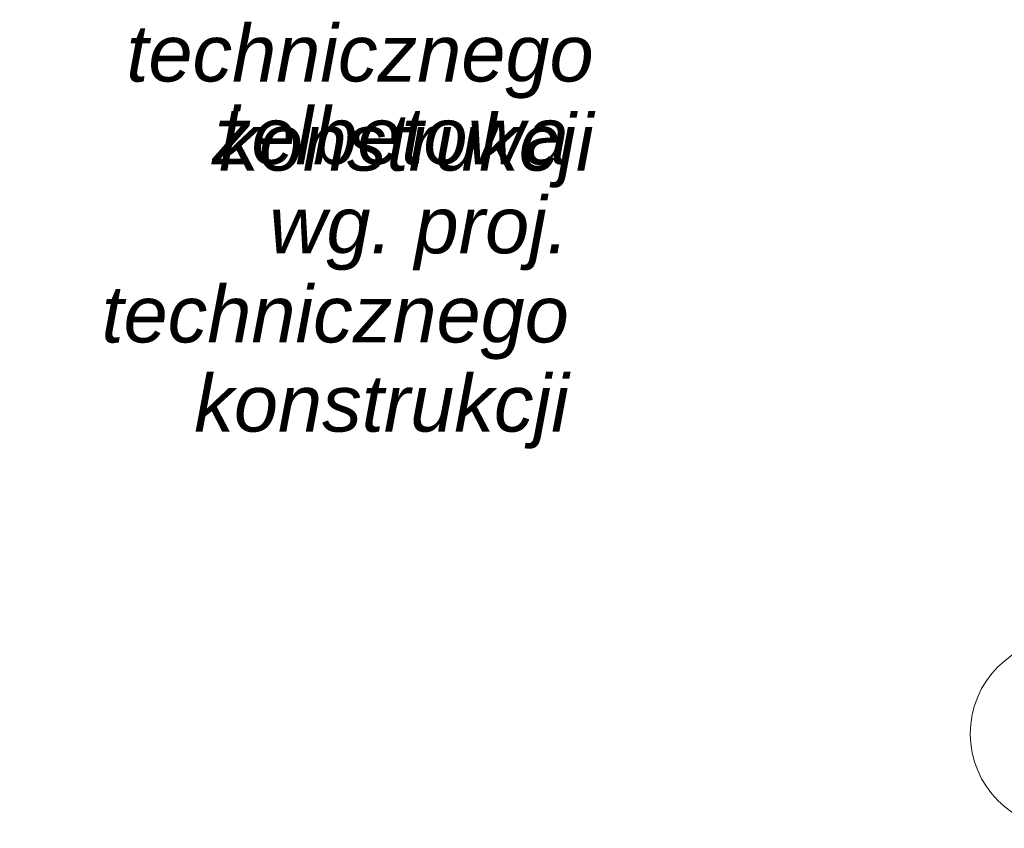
# Model space of a CAD drawing. Header units: millimetres. Extents: x -12989 to 381814, y -50461 to 30884.
# Tile 7 of 111: x 361023 to 363625, y -50461 to -48323. Entities that reach past the tile are written whole.
import ezdxf
from ezdxf.enums import TextEntityAlignment as Align

# ---------------------------------------------------------------- set-up
doc = ezdxf.new("R2010")
doc.units = ezdxf.units.MM
doc.header["$MEASUREMENT"] = 0
doc.linetypes.add('Wipeout_Contour', pattern=[1000, 0, -1000])
for name, color, linetype, lineweight in [('Nowe_A_OZN_ODNOSNIKI_Nr_pióra__6', 7, 'Continuous', 13), ('Nowe_Warstwa IFC.Import IFC_Nr_pióra__1', 7, 'Continuous', 13), ('Nowe_Warstwa IFC.Import IFC_Nr_pióra__7', 7, 'Continuous', 13)]:
    doc.layers.add(name, color=color, linetype=linetype, lineweight=lineweight)
doc.layers.add('Nowe_Warstwa IFC.Import IFC', color=7, linetype='Continuous')
doc.styles.add('STYL_AUTOMATYCZNY_1', font='arial.ttf')
doc.styles.add('STYL_AUTOMATYCZNY_7', font='arial.ttf')

# ---------------------------------------------------------------- blocks, each defined once
blk = doc.blocks.new('Standardowy znacznik osi[4]_1', base_point=(363785.4, -35960.6))
at = {"layer": 'Nowe_Warstwa IFC.Import IFC_Nr_pióra__7', "color": 7, "linetype": 'Continuous', "lineweight": 13}
blk.add_circle((363785.4, -50210.6), 250, dxfattribs=at)
at = {"layer": 'Nowe_Warstwa IFC.Import IFC_Nr_pióra__1', "color": 7, "lineweight": 13, "style": 'STYL_AUTOMATYCZNY_1'}
for tag, p in [('AC_MarkerText_1_0', (363785.4, -35623.1)), ('AC_MarkerText_1_1', (363785.4, -50123.1))]:
    blk.add_attdef(tag, text='', height=175, rotation=360, dxfattribs=at).set_placement(p, align=Align.TOP_CENTER)

msp = doc.modelspace()

# ---------------------------------------------------------------- block references
at = {"layer": 'Nowe_Warstwa IFC.Import IFC', "color": 7, "linetype": 'Continuous', "lineweight": 13}
msp.add_blockref('Standardowy znacznik osi[4]_1', (363785.4, -35960.6), dxfattribs=at)

# ---------------------------------------------------------------- wipeouts: each hides what was drawn before it
at = {"color": 7, "linetype": 'Wipeout_Contour', "lineweight": 13, "ltscale": 1824436.288959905}
msp.add_wipeout([(361023.5, -49228.2), (362510.6, -49228.2), (362510.6, -47977.7), (361023.5, -47977.7)], dxfattribs=at).dxf.layer = 'Nowe_A_OZN_ODNOSNIKI_Nr_pióra__6'

# ---------------------------------------------------------------- next in the draw order: texts
at = {"layer": 'Nowe_A_OZN_ODNOSNIKI_Nr_pióra__6', "color": 7, "linetype": 'Continuous', "lineweight": 13, "insert": (362474.6, -48319.7), "char_height": 150, "width": 1415.06, "attachment_point": 3, "line_spacing_factor": 0.942235, "style": 'STYL_AUTOMATYCZNY_7'}
msp.add_mtext('\\A1;{\\pqr;\\fArial|b0|i1|c238|p0;\\W1.000000;stopa żelbetowa\\P\\pqr;\\fArial|b0|i1|c238|p0;\\W1.000000;wg. proj. technicznego konstrukcji}', dxfattribs=at)

# ---------------------------------------------------------------- next in the draw order: wipeouts: each hides what was drawn before it
at = {"color": 7, "linetype": 'Wipeout_Contour', "lineweight": 13, "ltscale": 1824304.453430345}
msp.add_wipeout([(361089.2, -48538.6), (362576.2, -48538.6), (362576.2, -47288), (361089.2, -47288)], dxfattribs=at).dxf.layer = 'Nowe_A_OZN_ODNOSNIKI_Nr_pióra__6'

# ---------------------------------------------------------------- next in the draw order: texts
at = {"layer": 'Nowe_A_OZN_ODNOSNIKI_Nr_pióra__6', "color": 7, "linetype": 'Continuous', "lineweight": 13, "insert": (362540.2, -47630), "char_height": 150, "width": 1415.06, "attachment_point": 3, "line_spacing_factor": 0.942235, "style": 'STYL_AUTOMATYCZNY_7'}
msp.add_mtext('\\A1;{\\pqr;\\fArial|b0|i1|c238|p0;\\W1.000000;belka podwalinowa\\P\\pqr;\\fArial|b0|i1|c238|p0;\\W1.000000;wg. proj. technicznego konstrukcji}', dxfattribs=at)

doc.saveas('drawing.dxf')
